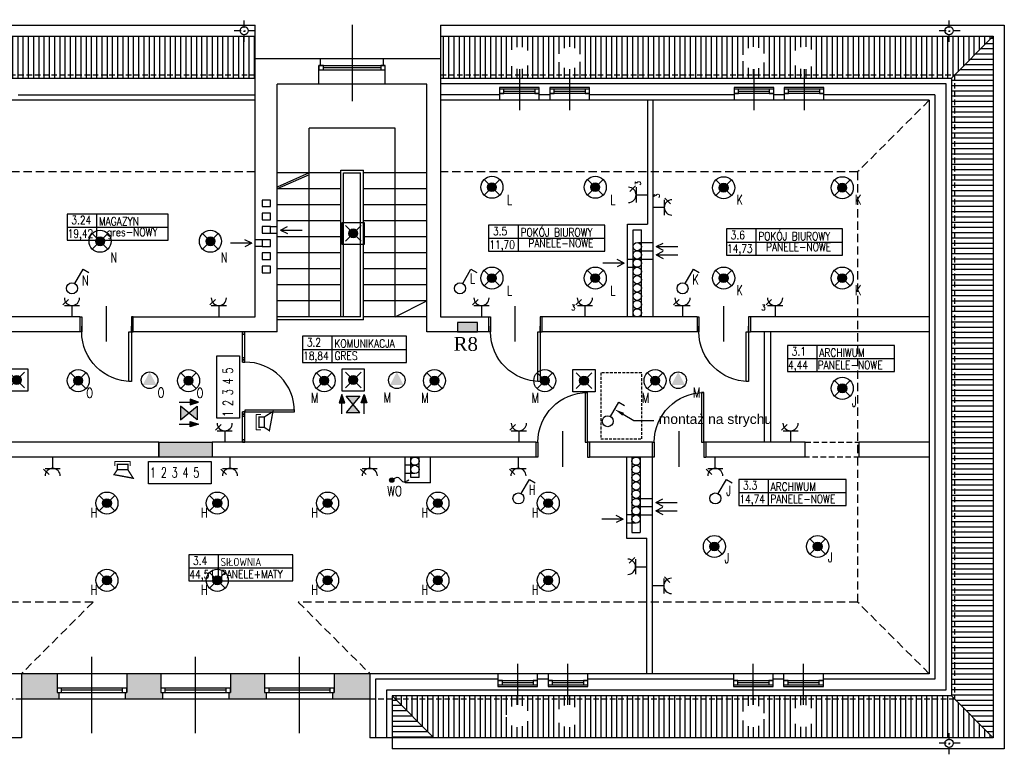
# Model space of a CAD drawing. Header units: millimetres. Extents: x 212124 to 220292, y 22897 to 25713.
# Tile 8 of 8: x 218507 to 220292, y 24381 to 25713. Entities that reach past the tile are written whole.
import ezdxf
from ezdxf import colors
from ezdxf.entities.mleader import LeaderData, LeaderLine
from ezdxf.enums import TextEntityAlignment as Align
from ezdxf.math import Vec2, Vec3

# ---------------------------------------------------------------- set-up
doc = ezdxf.new("R2010")
doc.units = ezdxf.units.MM
doc.set_wipeout_variables(frame=1)
for name, pattern in [('DASHDOT', [25.4, 12.7, -6.35, 0, -6.35]), ('DASHED', [0.75, 0.5, -0.25]), ('DASHED2', [0.375, 0.25, -0.125])]:
    doc.linetypes.add(name, pattern=pattern)
for name, color, linetype, lineweight in [('275_SYGNALIZATOR OPT-AKU', 30, 'Continuous', 5), ('_E_GNIAZDA', 160, 'Continuous', 30), ('IE', 10, 'Continuous', 20)]:
    doc.layers.add(name, color=color, linetype=linetype, lineweight=lineweight)
for name, color, linetype in [('_E_OSW', 83, 'Continuous'), ('_E_TABLICE', 242, 'Continuous'), ('A_NOWE', 255, 'Continuous'), ('A_ZMIANY', 255, 'Continuous'), ('E_OSW_PB', 240, 'Continuous'), ('E_PW', 160, 'DASHED'), ('E_PW-txt', 240, 'Continuous'), ('E_UWAGI', 240, 'Continuous'), ('podklad', 7, 'Continuous')]:
    doc.layers.add(name, color=color, linetype=linetype)
doc.styles.add('_ELEKTRYCZNY', font='romans.shx', dxfattribs={"width": 0.7})
doc.styles.add('k.f.', font='Times New Roman.ttf', dxfattribs={"oblique": 10, "height": 15})
doc.styles.add('ROMANS', font='romans.shx', dxfattribs={"width": 0.8, "oblique": 10})
doc.styles.get("Standard").update_dxf_attribs({"font": 'Arial.ttf'})

# ---------------------------------------------------------------- blocks, each defined once
blk = doc.blocks.new('*U51')
h = blk.add_hatch(color=0)
h.dxf.hatch_style = 1
h.paths.add_polyline_path([(0, 0), (0.361, 0), (0.361, 0.172), (0, 0.172)])
at = {"color": 0}
blk.add_lwpolyline([(0, 0), (0.361, 0), (0.361, 0.172), (0, 0.172)], close=True, dxfattribs=at)
blk = doc.blocks.new('numerator digitex')
at = {"color": 0, "lineweight": 30, "ltscale": 3}
blk.add_lwpolyline([(221894.3, 23914.6), (222007.7, 23914.6), (222007.7, 23874), (221894.3, 23874)], close=True, dxfattribs=at)
at = {"color": 0, "lineweight": 30, "insert": (221896.9, 23903.9), "char_height": 18.148, "width": 540.752, "attachment_point": 1, "style": '_ELEKTRYCZNY'}
blk.add_mtext('{\\Fromans|c238;1 2 3 4 5}', dxfattribs=at)
blk = doc.blocks.new('A$Cdf68b5c1')
at = {"color": 0}
blk.add_wipeout([(0, 0), (137, 0), (358, 139), (265, -358), (137, -274), (0, -274)], dxfattribs=at)
blk.add_lwpolyline([(41, 64), (-73, 64), (-73, -338), (41, -338)], dxfattribs=at)
at = {"color": 0, "const_width": 34.2}
for points in [[(137, 0), (137, -274), (0, -274), (0, 0)], [(358, 139), (265, -358), (137, -274), (137, 0)]]:
    blk.add_lwpolyline(points, close=True, dxfattribs=at)
blk = doc.blocks.new('*U6')
for p, q in [((0, 0), (0, -100)), ((900, 0), (900, -100))]:
    blk.add_line(p, q)
blk.add_lwpolyline([(0, 0), (0, 900), (43.75, 900), (43.75, 0)], close=True)
blk.add_arc((0, 0), 900, 0, 90)
blk = doc.blocks.new('*U7')
for p, q in [((0, 0), (0, 100)), ((900, 0), (900, 100))]:
    blk.add_line(p, q)
blk.add_lwpolyline([(0, 0), (0, -900), (43.75, -900), (43.75, 0)], close=True)
blk.add_arc((0, 0), 900, 270, 0)
blk = doc.blocks.new('strzałka')
for q in [(-41.8, -15.4), (-15.7, -8.9), (-15.7, -21.9)]:
    blk.add_line((-3, -15.4), q)
blk = doc.blocks.new('podklad')
at = {"layer": 'podklad', "ltscale": 3}
h = blk.add_hatch(dxfattribs=at)
h.set_pattern_fill('ANSI31', color=256, scale=3, angle=45)
h.paths.add_polyline_path([(218933.5, 25682.9), (218275, 25682.9), (218205, 25612.9), (218467.5, 25612.9), (218467.5, 25623.1, -0.414214), (218447.2, 25643.4, -1), (218487.8, 25643.4, -0.414214), (218467.5, 25623.1), (218467.5, 25612.9), (218933.5, 25612.9)])
h.paths.add_polyline_path([(218467.5, 25612.9), (218205, 25612.9), (218199, 25606.9), (218467.5, 25606.9)])
h.paths.add_polyline_path([(218933.5, 25612.9), (218467.5, 25612.9), (218467.5, 25606.9), (218933.5, 25606.9)])
h = blk.add_hatch(dxfattribs=at)
h.set_pattern_fill('ANSI31', color=256, scale=3, angle=45)
h.paths.add_polyline_path([(220271.5, 25682.9), (219269.5, 25682.9), (219269.5, 25612.9), (219412.5, 25612.9), (219412.5, 25623.1, -0.414214), (219392.2, 25643.4, -1), (219432.8, 25643.4, -0.414214), (219412.5, 25623.1), (219412.5, 25612.9), (219503.5, 25612.9), (219503.5, 25623.1, -0.414214), (219483.2, 25643.4, -1), (219523.8, 25643.4, -0.414214), (219503.5, 25623.1), (219503.5, 25612.9), (219837.5, 25612.9), (219837.5, 25623.1, -0.414214), (219817.2, 25643.4, -1), (219857.8, 25643.4, -0.414214), (219837.5, 25623.1), (219837.5, 25612.9), (219928.5, 25612.9), (219928.5, 25623.1, -0.414214), (219908.2, 25643.4, -1), (219948.8, 25643.4, -0.414214), (219928.5, 25623.1), (219928.5, 25612.9), (220201.5, 25612.9)])
h.paths.add_polyline_path([(220201.5, 25612.9), (219928.5, 25612.9), (219928.5, 25606.9), (220195.5, 25606.9)])
h.paths.add_polyline_path([(219928.5, 25612.9), (219837.5, 25612.9), (219837.5, 25606.9), (219928.5, 25606.9)])
h.paths.add_polyline_path([(219837.5, 25612.9), (219503.5, 25612.9), (219503.5, 25606.9), (219837.5, 25606.9)])
h.paths.add_polyline_path([(219412.5, 25612.9), (219269.5, 25612.9), (219269.5, 25606.9), (219412.5, 25606.9)])
h.paths.add_polyline_path([(219503.5, 25612.9), (219412.5, 25612.9), (219412.5, 25606.9), (219503.5, 25606.9)])
h = blk.add_hatch(dxfattribs=at)
h.set_pattern_fill('ANSI31', color=256, scale=3, angle=135)
h.paths.add_polyline_path([(220271.5, 25682.9), (220201.5, 25612.9), (220201.5, 24480.9), (220271.5, 24410.9)])
h.paths.add_polyline_path([(220201.5, 25612.9), (220195.5, 25606.9), (220195.5, 24486.9), (220201.5, 24480.9)])
h = blk.add_hatch(color=256, dxfattribs=at)
h.dxf.hatch_style = 1
h.paths.add_polyline_path([(218855.5, 24946.9), (218758.5, 24946.9), (218758.5, 24919.9), (218855.5, 24919.9)])
h = blk.add_hatch(color=256, dxfattribs=at)
h.dxf.hatch_style = 1
h.paths.add_polyline_path([(218574.5, 24526.9), (218509.5, 24526.9), (218509.5, 24480.9), (218577.5, 24480.9), (218577.5, 24492.9), (218574.5, 24492.9), (218574.5, 24500.9)])
h.paths.add_polyline_path([(218762.5, 24526.9), (218700.5, 24526.9), (218700.5, 24492.9), (218697.5, 24492.9), (218697.5, 24480.9), (218765.5, 24480.9), (218765.5, 24492.9), (218762.5, 24492.9), (218762.5, 24500.9)])
h.paths.add_polyline_path([(218950.5, 24526.9), (218888.5, 24526.9), (218888.5, 24492.9), (218885.5, 24492.9), (218885.5, 24480.9), (218953.5, 24480.9), (218953.5, 24492.9), (218950.5, 24492.9), (218950.5, 24500.9)])
h.paths.add_polyline_path([(219141.5, 24526.9), (219076.5, 24526.9), (219076.5, 24492.9), (219073.5, 24492.9), (219073.5, 24480.9), (219141.5, 24480.9)])
h = blk.add_hatch(dxfattribs=at)
h.set_pattern_fill('ANSI31', color=256, scale=3, angle=45)
h.paths.add_polyline_path([(219409.5, 24470.6), (219409.5, 24480.9), (219187.5, 24480.9), (219257.5, 24410.9), (220271.5, 24410.9), (220201.5, 24480.9), (219927.5, 24480.9), (219927.5, 24470.6, -0.414214), (219947.8, 24450.3, -1), (219907.2, 24450.3, -0.414214), (219927.5, 24470.6), (219927.5, 24480.9), (219836.5, 24480.9), (219836.5, 24470.6, -0.414214), (219856.8, 24450.3, -1), (219816.2, 24450.3, -0.414214), (219836.5, 24470.6), (219836.5, 24480.9), (219500.5, 24480.9), (219500.5, 24470.6, -0.414214), (219520.8, 24450.3, -1), (219480.2, 24450.3, -0.414214), (219500.5, 24470.6), (219500.5, 24480.9), (219409.5, 24480.9), (219409.5, 24470.6, -0.414214), (219429.8, 24450.3, -1), (219389.2, 24450.3, -0.414214)])
h.paths.add_polyline_path([(219409.5, 24486.9), (219181.5, 24486.9), (219187.5, 24480.9), (219409.5, 24480.9)])
h.paths.add_polyline_path([(219500.5, 24486.9), (219409.5, 24486.9), (219409.5, 24480.9), (219500.5, 24480.9)])
h.paths.add_polyline_path([(220195.5, 24486.9), (219927.5, 24486.9), (219927.5, 24480.9), (220201.5, 24480.9)])
h.paths.add_polyline_path([(219927.5, 24486.9), (219836.5, 24486.9), (219836.5, 24480.9), (219927.5, 24480.9)])
h.paths.add_polyline_path([(219836.5, 24486.9), (219500.5, 24486.9), (219500.5, 24480.9), (219836.5, 24480.9)])
h = blk.add_hatch(dxfattribs=at)
h.set_pattern_fill('ANSI31', color=256, scale=3, angle=135)
h.paths.add_polyline_path([(219187.5, 24480.9), (219181.5, 24480.9), (219181.5, 24410.9), (219257.5, 24410.9)])
at = {"layer": 'podklad', "linetype": 'DASHDOT'}
for p, q in [((218913.5, 25672.9), (218913.5, 25712.9)), ((220191.5, 25672.9), (220191.5, 25712.9)), ((218933.5, 25692.9), (218893.5, 25692.9)), ((220211.5, 25692.9), (220171.5, 25692.9)), ((220191.5, 24380.9), (220191.5, 24420.9)), ((220211.5, 24400.9), (220171.5, 24400.9))]:
    blk.add_line(p, q, dxfattribs=at)
at = {"layer": 'podklad', "ltscale": 3}
for p, q in [((218199, 25702.9), (218933.5, 25702.9)), ((218933.5, 25173.9), (218933.5, 25702.9)), ((219109, 25703.4), (219109, 25565.3)), ((219269.5, 25702.9), (219269.5, 25173.9)), ((219269.5, 25702.9), (220291.5, 25702.9)), ((220291.5, 25702.9), (220291.5, 24390.9)), ((218159, 25682.9), (218933.5, 25682.9)), ((219269.5, 25682.9), (220271.5, 25682.9)), ((220195.5, 25606.9), (220271.5, 25682.9)), ((220271.5, 25682.9), (220271.5, 24410.9)), ((219269.5, 25641.9), (218933.5, 25641.9)), ((219052, 25629.9), (219052, 25641.9)), ((219166, 25629.9), (219166, 25641.9)), ((219049, 25595.9), (219049, 25629.9)), ((219049, 25629.9), (219169, 25629.9)), ((219049, 25621.9), (219169, 25621.9)), ((219057, 25625.9), (219161, 25625.9)), ((219169, 25595.9), (219169, 25629.9)), ((219412.5, 25623.1), (219412.5, 25548.8)), ((219503.5, 25623.1), (219503.5, 25548.8)), ((219837.5, 25623.1), (219837.5, 25548.8)), ((219928.5, 25623.1), (219928.5, 25548.8)), ((218199, 25606.9), (218933.5, 25606.9)), ((219269.5, 25606.9), (220195.5, 25606.9)), ((220195.5, 25606.9), (220195.5, 24486.9)), ((218973.5, 25146.9), (218973.5, 25595.9)), ((219244.5, 25595.9), (218973.5, 25595.9)), ((219244.5, 25146.9), (219244.5, 25595.9)), ((219269.5, 25596.9), (220185.5, 25596.9)), ((219448.5, 25589.9), (219376.5, 25589.9)), ((219376.5, 25589.9), (219376.5, 25566.9)), ((219448.5, 25586.9), (219376.5, 25586.9)), ((219440.5, 25582.9), (219384.5, 25582.9)), ((219448.5, 25566.9), (219448.5, 25589.9)), ((219539.5, 25589.9), (219467.5, 25589.9)), ((219467.5, 25589.9), (219467.5, 25566.9)), ((219539.5, 25586.9), (219467.5, 25586.9)), ((219531.5, 25582.9), (219475.5, 25582.9)), ((219539.5, 25566.9), (219539.5, 25589.9)), ((219873.5, 25589.9), (219801.5, 25589.9)), ((219801.5, 25589.9), (219801.5, 25566.9)), ((219873.5, 25586.9), (219801.5, 25586.9)), ((219865.5, 25582.9), (219809.5, 25582.9)), ((219873.5, 25566.9), (219873.5, 25589.9)), ((219964.5, 25589.9), (219892.5, 25589.9)), ((219892.5, 25589.9), (219892.5, 25566.9)), ((219964.5, 25586.9), (219892.5, 25586.9)), ((219956.5, 25582.9), (219900.5, 25582.9)), ((219964.5, 25566.9), (219964.5, 25589.9)), ((220185.5, 25596.9), (220185.5, 24496.9)), ((218933.5, 25566.9), (216625.5, 25566.9)), ((218503.5, 25576.9), (218933.5, 25576.9)), ((218503.5, 25576.9), (218933.5, 25576.9)), ((219376.5, 25576.9), (219269.5, 25576.9)), ((220155.5, 25566.9), (219269.5, 25566.9)), ((219448.5, 25578.9), (219376.5, 25578.9)), ((219467.5, 25576.9), (219448.5, 25576.9)), ((219539.5, 25578.9), (219467.5, 25578.9)), ((219801.5, 25576.9), (219539.5, 25576.9)), ((219644.5, 25566.9), (219644.5, 25341.9)), ((219654.5, 25566.9), (219654.5, 25173.9)), ((219873.5, 25578.9), (219801.5, 25578.9)), ((219892.5, 25576.9), (219873.5, 25576.9)), ((219964.5, 25578.9), (219892.5, 25578.9)), ((220165.5, 25576.9), (219964.5, 25576.9)), ((220155.5, 25566.9), (220155.5, 24526.9)), ((220165.5, 25576.9), (220165.5, 24516.9)), ((219031, 25173.9), (219031, 25515.9)), ((219187, 25515.9), (219031, 25515.9)), ((219187, 25173.9), (219187, 25515.9)), ((219088.5, 25173.9), (219088.5, 25439.9)), ((219088.5, 25439.9), (219129.5, 25439.9)), ((219129.5, 25168.9), (219129.5, 25439.9)), ((219088.5, 25434.9), (218973.5, 25434.9)), ((219031, 25434.9), (218973.5, 25409)), ((219031, 25431.7), (218973.5, 25405.9)), ((219093.5, 25173.9), (219093.5, 25434.9)), ((219093.5, 25434.9), (219124.5, 25434.9)), ((219124.5, 25173.9), (219124.5, 25434.9)), ((219244.5, 25434.9), (219129.5, 25434.9)), ((219088.5, 25405.9), (218973.5, 25405.9)), ((219244.5, 25405.9), (219129.5, 25405.9)), ((219088.5, 25376.9), (218973.5, 25376.9)), ((219244.5, 25376.9), (219129.5, 25376.9)), ((219088.5, 25347.9), (218973.5, 25347.9)), ((219244.5, 25347.9), (219129.5, 25347.9)), ((218961, 25337.9), (218973.5, 25337.9)), ((219608.5, 25173.9), (219608.5, 25341.9)), ((219608.5, 25341.9), (219644.5, 25341.9)), ((219618.5, 25173.9), (219618.5, 25331.9)), ((219618.5, 25331.9), (219633.5, 25331.9)), ((219633.5, 25173.9), (219633.5, 25331.9)), ((218946, 25313.9), (218933.5, 25313.9)), ((218961, 25325.9), (218973.5, 25325.9)), ((219088.5, 25318.9), (218973.5, 25318.9)), ((219244.5, 25318.9), (219129.5, 25318.9)), ((218946, 25301.9), (218933.5, 25301.9)), ((219626, 25293.9), (219654.5, 25293.9)), ((219628.1, 25308.9), (219654.5, 25308.9)), ((219088.5, 25289.9), (218973.5, 25289.9)), ((219244.5, 25289.9), (219129.5, 25289.9)), ((219608.5, 25278.9), (219626, 25278.9)), ((219626, 25278.9), (219654.5, 25278.9)), ((219088.5, 25260.9), (218973.5, 25260.9)), ((219244.5, 25260.9), (219129.5, 25260.9)), ((219608.5, 25263.9), (219626, 25263.9)), ((219088.5, 25231.9), (218973.5, 25231.9)), ((219244.5, 25231.9), (219129.5, 25231.9)), ((218664, 25129.2), (218664, 25193.6)), ((219088.5, 25202.9), (218973.5, 25202.9)), ((219244.5, 25202.9), (219129.5, 25202.9)), ((219187, 25173.9), (219244.5, 25202.9)), ((219405, 25129.2), (219405, 25193.6)), ((219783, 25129.2), (219783, 25193.6)), ((218615.5, 25173.9), (218327, 25173.9)), ((218615.5, 25173.9), (218615.5, 25146.9)), ((218712.5, 25146.9), (218712.5, 25173.9)), ((218712.5, 25173.9), (218933.5, 25173.9)), ((219124.5, 25173.9), (218973.5, 25173.9)), ((219129.5, 25168.9), (218973.5, 25168.9)), ((219244.5, 25173.9), (219129.5, 25173.9)), ((219269.5, 25173.9), (219356.5, 25173.9)), ((219356.5, 25173.9), (219356.5, 25146.9)), ((219654.5, 25173.9), (219453.5, 25173.9)), ((219453.5, 25146.9), (219453.5, 25173.9)), ((219633.5, 25173.9), (219618.5, 25173.9)), ((219734.5, 25173.9), (219654.5, 25173.9)), ((219734.5, 25173.9), (219734.5, 25146.9)), ((220155.5, 25173.9), (219831.5, 25173.9)), ((219831.5, 25173.9), (219831.5, 25146.9)), ((218615.5, 25146.9), (218327, 25146.9)), ((218973.5, 25146.9), (218712.5, 25146.9)), ((218910.5, 25091.9), (218910.5, 25146.9)), ((218914.5, 25091.9), (218914.5, 25146.9)), ((219356.5, 25146.9), (219244.5, 25146.9)), ((219734.5, 25146.9), (219453.5, 25146.9)), ((220155.5, 25146.9), (219831.5, 25146.9)), ((219856.5, 25146.9), (219831.5, 25146.9)), ((219856.5, 24946.9), (219856.5, 25146.9)), ((219868.5, 24946.9), (219868.5, 25146.9)), ((218910.5, 24946.9), (218910.5, 25001.9)), ((218914.5, 24946.9), (218914.5, 25001.9)), ((219491, 24902.2), (219491, 24966.6)), ((219702, 24902.2), (219702, 24966.6)), ((218758.5, 24946.9), (217832.5, 24946.9)), ((218758.5, 24946.9), (218758.5, 24919.9)), ((219442.5, 24946.9), (218855.5, 24946.9)), ((218855.5, 24946.9), (218855.5, 24919.9)), ((218855.5, 24946.9), (218855.5, 24919.9)), ((219442.5, 24946.9), (219442.5, 24919.9)), ((219653.5, 24946.9), (219539.5, 24946.9)), ((219539.5, 24946.9), (219539.5, 24919.9)), ((219653.5, 24526.9), (219653.5, 24946.9)), ((219930.5, 24946.9), (219750.5, 24946.9)), ((219750.5, 24946.9), (219750.5, 24919.9)), ((219930.5, 24946.9), (219868.5, 24946.9)), ((219930.5, 24919.9), (219930.5, 24946.9)), ((220155.5, 24946.9), (220028.5, 24946.9)), ((220028.5, 24919.9), (220028.5, 24946.9)), ((218758.5, 24919.9), (218353.5, 24919.9)), ((219205.5, 24919.9), (218855.5, 24919.9)), ((219442.5, 24919.9), (219205.5, 24919.9)), ((219205.5, 24872.9), (219205.5, 24919.9)), ((219230.5, 24919.9), (219215.5, 24919.9)), ((219215.5, 24882.9), (219215.5, 24919.9)), ((219230.5, 24882.9), (219230.5, 24919.9)), ((219251.5, 24872.9), (219251.5, 24919.9)), ((219653.5, 24919.9), (219539.5, 24919.9)), ((219606.5, 24919.9), (219606.5, 24772.9)), ((219631.5, 24919.9), (219616.5, 24919.9)), ((219616.5, 24919.9), (219616.5, 24782.9)), ((219631.5, 24919.9), (219631.5, 24782.9)), ((219930.5, 24919.9), (219750.5, 24919.9)), ((220155.5, 24919.9), (220028.5, 24919.9)), ((219223, 24904.9), (219205.5, 24904.9)), ((219223, 24889.9), (219205.5, 24889.9)), ((219251.5, 24872.9), (219205.5, 24872.9)), ((219230.5, 24882.9), (219215.5, 24882.9)), ((219624, 24844.9), (219653.5, 24844.9)), ((219624, 24829.9), (219653.5, 24829.9)), ((219624, 24814.9), (219606.5, 24814.9)), ((219624, 24814.9), (219653.5, 24814.9)), ((219624, 24799.9), (219606.5, 24799.9)), ((219616.5, 24782.9), (219631.5, 24782.9)), ((219606.5, 24772.9), (219643.5, 24772.9)), ((219643.5, 24526.9), (219643.5, 24772.9)), ((218637.5, 24419.3), (218637.5, 24557.4)), ((218825.5, 24419.3), (218825.5, 24557.4)), ((219013.5, 24419.3), (219013.5, 24557.4)), ((219409.5, 24470.6), (219409.5, 24544.9)), ((219500.5, 24470.6), (219500.5, 24544.9)), ((219836.5, 24470.6), (219836.5, 24544.9)), ((219927.5, 24470.6), (219927.5, 24544.9)), ((220155.5, 24526.9), (215417.5, 24526.9)), ((218509.5, 24526.9), (218509.5, 24410.9)), ((218574.5, 24526.9), (218574.5, 24492.9)), ((218700.5, 24526.9), (218700.5, 24492.9)), ((218762.5, 24526.9), (218762.5, 24492.9)), ((218888.5, 24526.9), (218888.5, 24492.9)), ((218950.5, 24526.9), (218950.5, 24492.9)), ((219076.5, 24526.9), (219076.5, 24492.9)), ((219141.5, 24526.9), (219141.5, 24410.9)), ((219373.5, 24526.9), (219373.5, 24503.9)), ((219445.5, 24503.9), (219445.5, 24526.9)), ((219464.5, 24526.9), (219464.5, 24503.9)), ((219536.5, 24503.9), (219536.5, 24526.9)), ((219800.5, 24526.9), (219800.5, 24503.9)), ((219872.5, 24503.9), (219872.5, 24526.9)), ((219891.5, 24526.9), (219891.5, 24503.9)), ((219963.5, 24503.9), (219963.5, 24526.9)), ((219373.5, 24516.9), (219151.5, 24516.9)), ((219151.5, 24516.9), (219151.5, 24410.9)), ((219373.5, 24514.9), (219445.5, 24514.9)), ((219381.5, 24510.9), (219437.5, 24510.9)), ((219464.5, 24516.9), (219445.5, 24516.9)), ((219464.5, 24514.9), (219536.5, 24514.9)), ((219472.5, 24510.9), (219528.5, 24510.9)), ((219800.5, 24516.9), (219536.5, 24516.9)), ((219800.5, 24514.9), (219872.5, 24514.9)), ((219808.5, 24510.9), (219864.5, 24510.9)), ((219891.5, 24516.9), (219872.5, 24516.9)), ((219891.5, 24514.9), (219963.5, 24514.9)), ((219899.5, 24510.9), (219955.5, 24510.9)), ((220165.5, 24516.9), (219963.5, 24516.9)), ((218700.5, 24500.9), (218574.5, 24500.9)), ((218574.5, 24492.9), (218700.5, 24492.9)), ((218577.5, 24492.9), (218577.5, 24480.9)), ((218692.5, 24496.9), (218582.5, 24496.9)), ((218697.5, 24492.9), (218697.5, 24480.9)), ((218888.5, 24500.9), (218762.5, 24500.9)), ((218762.5, 24492.9), (218888.5, 24492.9)), ((218765.5, 24492.9), (218765.5, 24480.9)), ((218880.5, 24496.9), (218770.5, 24496.9)), ((218885.5, 24492.9), (218885.5, 24480.9)), ((219076.5, 24500.9), (218950.5, 24500.9)), ((218950.5, 24492.9), (219076.5, 24492.9)), ((218953.5, 24492.9), (218953.5, 24480.9)), ((219068.5, 24496.9), (218958.5, 24496.9)), ((219073.5, 24492.9), (219073.5, 24480.9)), ((220185.5, 24496.9), (219171.5, 24496.9)), ((219171.5, 24496.9), (219171.5, 24410.9)), ((219373.5, 24506.9), (219445.5, 24506.9)), ((219373.5, 24503.9), (219445.5, 24503.9)), ((219464.5, 24506.9), (219536.5, 24506.9)), ((219464.5, 24503.9), (219536.5, 24503.9)), ((219800.5, 24506.9), (219872.5, 24506.9)), ((219800.5, 24503.9), (219872.5, 24503.9)), ((219891.5, 24506.9), (219963.5, 24506.9)), ((219891.5, 24503.9), (219963.5, 24503.9)), ((219141.5, 24480.9), (218509.5, 24480.9)), ((220195.5, 24486.9), (219181.5, 24486.9)), ((219181.5, 24486.9), (219257.5, 24410.9)), ((219181.5, 24486.9), (219181.5, 24390.9)), ((220271.5, 24410.9), (220195.5, 24486.9)), ((218509.5, 24410.9), (215301.5, 24410.9)), ((220271.5, 24410.9), (219141.5, 24410.9)), ((220291.5, 24390.9), (219181.5, 24390.9))]:
    blk.add_line(p, q, dxfattribs=at)
at = {"layer": 'podklad', "linetype": 'DASHED', "ltscale": 20}
for p, q in [((218159, 25612.9), (218933.5, 25612.9)), ((219269.5, 25612.9), (220201.5, 25612.9)), ((220201.5, 25612.9), (220201.5, 24480.9)), ((219930.5, 24946.9), (220028.5, 24946.9)), ((220028.5, 24919.9), (219930.5, 24919.9)), ((218509.5, 24480.9), (215371.5, 24480.9)), ((220201.5, 24480.9), (219141.5, 24480.9))]:
    blk.add_line(p, q, dxfattribs=at)
at = {"layer": 'podklad', "linetype": 'DASHED', "ltscale": 30}
for p, q in [((220155.5, 25566.9), (220025.5, 25436.9)), ((218933.5, 25436.9), (218029, 25436.9)), ((220025.5, 25436.9), (219269.5, 25436.9)), ((220025.5, 25436.9), (220025.5, 24656.9)), ((218639.5, 24656.9), (215547.5, 24656.9)), ((218639.5, 24656.9), (218509.5, 24526.9)), ((220025.5, 24656.9), (219011.5, 24656.9)), ((219011.5, 24656.9), (219141.5, 24526.9)), ((220155.5, 24526.9), (220025.5, 24656.9))]:
    blk.add_line(p, q, dxfattribs=at)
at = {"layer": 'podklad', "ltscale": 5}
for p, q in [((218645.7, 25360.5), (218645.7, 25313)), ((218592.3, 25336.8), (218775.7, 25336.8)), ((219410.1, 25340.4), (219410.1, 25292.9)), ((219841, 25333.5), (219841, 25286)), ((219356.7, 25316.6), (219567.5, 25316.6)), ((219787.6, 25309.7), (219998.4, 25309.7)), ((219072.6, 25138.9), (219072.6, 25091.4)), ((219019.2, 25115.1), (219207.6, 25115.1)), ((219951.7, 25122.4), (219951.7, 25074.9)), ((219898.3, 25098.6), (220092.2, 25098.6)), ((219863.5, 24879.4), (219863.5, 24831.9)), ((219810.1, 24855.6), (220004.9, 24855.6)), ((218866.4, 24742.8), (218866.4, 24695.3)), ((218813, 24719), (219001.4, 24719))]:
    blk.add_line(p, q, dxfattribs=at)
at = {"layer": 'podklad', "ltscale": 3}
for points in [[(219049, 25621.9), (219057, 25621.9), (219057, 25629.9), (219049, 25629.9)], [(219161, 25621.9), (219169, 25621.9), (219169, 25629.9), (219161, 25629.9)], [(219376.5, 25578.9), (219384.5, 25578.9), (219384.5, 25586.9), (219376.5, 25586.9)], [(219440.5, 25578.9), (219448.5, 25578.9), (219448.5, 25586.9), (219440.5, 25586.9)], [(219467.5, 25578.9), (219475.5, 25578.9), (219475.5, 25586.9), (219467.5, 25586.9)], [(219531.5, 25578.9), (219539.5, 25578.9), (219539.5, 25586.9), (219531.5, 25586.9)], [(219801.5, 25578.9), (219809.5, 25578.9), (219809.5, 25586.9), (219801.5, 25586.9)], [(219865.5, 25578.9), (219873.5, 25578.9), (219873.5, 25586.9), (219865.5, 25586.9)], [(219892.5, 25578.9), (219900.5, 25578.9), (219900.5, 25586.9), (219892.5, 25586.9)], [(219956.5, 25578.9), (219964.5, 25578.9), (219964.5, 25586.9), (219956.5, 25586.9)], [(218961, 25373.9), (218961, 25385.9), (218946, 25385.9), (218946, 25373.9)], [(218961, 25349.9), (218961, 25361.9), (218946, 25361.9), (218946, 25349.9)], [(218961, 25325.9), (218961, 25337.9), (218946, 25337.9), (218946, 25325.9)], [(218961, 25301.9), (218961, 25313.9), (218946, 25313.9), (218946, 25301.9)], [(218961, 25277.9), (218961, 25289.9), (218946, 25289.9), (218946, 25277.9)], [(218961, 25253.9), (218961, 25265.9), (218946, 25265.9), (218946, 25253.9)], [(218910.5, 25142.9), (218914.5, 25142.9), (218914.5, 25146.9), (218910.5, 25146.9)], [(218910.5, 25095.9), (218914.5, 25095.9), (218914.5, 25099.9), (218910.5, 25099.9)], [(218910.5, 25091.9), (218914.5, 25091.9), (218914.5, 25095.9), (218910.5, 25095.9)], [(218910.5, 24997.9), (218914.5, 24997.9), (218914.5, 25001.9), (218910.5, 25001.9)], [(218910.5, 24993.9), (218914.5, 24993.9), (218914.5, 24997.9), (218910.5, 24997.9)], [(218914.5, 25001.9), (219004.5, 25001.9), (219004.5, 25004.9), (218914.5, 25004.9)], [(218758.5, 24946.9), (218855.5, 24946.9), (218855.5, 24919.9), (218758.5, 24919.9)], [(218910.5, 24946.9), (218914.5, 24946.9), (218914.5, 24950.9), (218910.5, 24950.9)], [(219381.5, 24514.9), (219373.5, 24514.9), (219373.5, 24506.9), (219381.5, 24506.9)], [(219445.5, 24514.9), (219437.5, 24514.9), (219437.5, 24506.9), (219445.5, 24506.9)], [(219472.5, 24514.9), (219464.5, 24514.9), (219464.5, 24506.9), (219472.5, 24506.9)], [(219536.5, 24514.9), (219528.5, 24514.9), (219528.5, 24506.9), (219536.5, 24506.9)], [(219808.5, 24514.9), (219800.5, 24514.9), (219800.5, 24506.9), (219808.5, 24506.9)], [(219872.5, 24514.9), (219864.5, 24514.9), (219864.5, 24506.9), (219872.5, 24506.9)], [(219899.5, 24514.9), (219891.5, 24514.9), (219891.5, 24506.9), (219899.5, 24506.9)], [(219963.5, 24514.9), (219955.5, 24514.9), (219955.5, 24506.9), (219963.5, 24506.9)], [(218582.5, 24500.9), (218574.5, 24500.9), (218574.5, 24492.9), (218582.5, 24492.9)], [(218700.5, 24500.9), (218692.5, 24500.9), (218692.5, 24492.9), (218700.5, 24492.9)], [(218770.5, 24500.9), (218762.5, 24500.9), (218762.5, 24492.9), (218770.5, 24492.9)], [(218888.5, 24500.9), (218880.5, 24500.9), (218880.5, 24492.9), (218888.5, 24492.9)], [(218958.5, 24500.9), (218950.5, 24500.9), (218950.5, 24492.9), (218958.5, 24492.9)], [(219076.5, 24500.9), (219068.5, 24500.9), (219068.5, 24492.9), (219076.5, 24492.9)]]:
    blk.add_lwpolyline(points, close=True, dxfattribs=at)
at = {"layer": 'podklad', "ltscale": 5}
for points in [[(218592.3, 25313), (218775.7, 25313), (218775.7, 25360.5), (218592.3, 25360.5)], [(219356.7, 25292.9), (219567.5, 25292.9), (219567.5, 25340.4), (219356.7, 25340.4)], [(219787.6, 25286), (219998.4, 25286), (219998.4, 25333.5), (219787.6, 25333.5)], [(219019.2, 25091.4), (219207.6, 25091.4), (219207.6, 25138.9), (219019.2, 25138.9)], [(219898.3, 25074.9), (220092.2, 25074.9), (220092.2, 25122.4), (219898.3, 25122.4)], [(219810.1, 24831.9), (220004.9, 24831.9), (220004.9, 24879.4), (219810.1, 24879.4)], [(218813, 24695.3), (219001.4, 24695.3), (219001.4, 24742.8), (218813, 24742.8)]]:
    blk.add_lwpolyline(points, close=True, dxfattribs=at)
at = {"layer": 'podklad', "ltscale": 3}
for points in [[(218615.5, 25173.9), (218619, 25173.9), (218619, 25146.9), (218615.5, 25146.9)], [(218712.5, 25173.9), (218709, 25173.9), (218709, 25146.9), (218712.5, 25146.9)], [(219356.5, 25173.9), (219360, 25173.9), (219360, 25146.9), (219356.5, 25146.9)], [(219453.5, 25173.9), (219450, 25173.9), (219450, 25146.9), (219453.5, 25146.9)], [(219734.5, 25173.9), (219738, 25173.9), (219738, 25146.9), (219734.5, 25146.9)], [(219831.5, 25173.9), (219828, 25173.9), (219828, 25146.9), (219831.5, 25146.9)], [(219442.5, 24946.9), (219446, 24946.9), (219446, 24919.9), (219442.5, 24919.9)], [(219539.5, 24946.9), (219536, 24946.9), (219536, 24919.9), (219539.5, 24919.9)], [(219653.5, 24946.9), (219657, 24946.9), (219657, 24919.9), (219653.5, 24919.9)], [(219750.5, 24946.9), (219747, 24946.9), (219747, 24919.9), (219750.5, 24919.9)]]:
    blk.add_lwpolyline(points, dxfattribs=at)
for centre in [(218913.5, 25692.9), (220191.5, 25692.9), (219626, 25301.4), (219626, 25286.4), (219626, 25271.4), (219626, 25256.4), (219626, 25241.4), (219626, 25226.4), (219626, 25211.4), (219626, 25196.4), (219626, 25181.4), (219223, 24912.4), (219624, 24912.4), (219223, 24897.4), (219624, 24897.4), (219624, 24882.4), (219624, 24867.4), (219624, 24852.4), (219624, 24837.4), (219624, 24822.4), (219624, 24807.4), (220191.5, 24400.9)]:
    blk.add_circle(centre, 7.5, dxfattribs=at)
blk.add_arc((218916, 25003.4), 88.5, 359.029, 90.971, dxfattribs=at)
at = {"layer": 'podklad', "ltscale": 3, "rotation": 180}
for p in [(218976.6, 25316), (219657.6, 25286), (219657.6, 25271), (219656.6, 24822), (219656.6, 24807)]:
    blk.add_blockref('strzałka', p, dxfattribs=at)
at = {"layer": 'podklad', "ltscale": 3, "xscale": -1, "rotation": 180}
for p in [(218930.4, 25292), (219605.4, 25256), (219603.4, 24792)]:
    blk.add_blockref('strzałka', p, dxfattribs=at)
at = {"layer": 'podklad', "ltscale": 3, "xscale": -0.1, "yscale": 0.1, "zscale": 0.1}
for name, p in [('*U7', (218709, 25146.9)), ('*U7', (219450, 25146.9)), ('*U7', (219828, 25146.9)), ('*U6', (219536, 24946.9)), ('*U6', (219747, 24946.9))]:
    blk.add_blockref(name, p, dxfattribs=at)
at = {"layer": 'podklad', "ltscale": 5, "style": 'ROMANS', "width": 0.8}
for s, p in [('3.24', (218600.2, 25342)), ('MAGAZYN', (218650.1, 25339.8)), ('19,42', (218593.5, 25317.5)), ('gres-NOWY', (218664.4, 25320.3)), ('3.5', (219364.6, 25321.9)), ('POKÓJ BIUROWY', (219414.5, 25319.7)), ('3.6', (219795.5, 25315)), ('POKÓJ BIUROWY', (219845.4, 25312.8)), ('11,70', (219357.9, 25297.4)), ('PANELE-NOWE', (219428.8, 25300.2)), ('14,73', (219788.8, 25290.4)), ('PANELE-NOWE', (219859.7, 25293.3)), ('3.2', (219027.1, 25120.4)), ('KOMUNIKACJA', (219077, 25118.2)), ('3.1', (219906.2, 25103.9)), ('ARCHIWUM', (219956.1, 25101.7)), ('18,84', (219020.4, 25095.9)), ('GRES', (219077.3, 25096.1)), ('4,44', (219899.5, 25079.3)), ('PANELE-NOWE', (219953.1, 25079.3)), ('3.3', (219818, 24860.9)), ('ARCHIWUM', (219867.9, 24858.7)), ('14,74', (219811.3, 24836.3)), ('PANELE-NOWE', (219867.3, 24836.4)), ('SIŁOWNIA', (218870.8, 24722.1)), ('3.4', (218820.9, 24724.3)), ('44,51', (218814.2, 24699.7)), ('PANELE+MATY', (218871.1, 24700))]:
    blk.add_text(s, height=15, dxfattribs=at).set_placement(p)
blk = doc.blocks.new('*U43')
at = {"color": 1, "linetype": 'ByBlock'}
blk.add_line((-0.64, 3.19), (-1.65, 2.18), dxfattribs=at)
at = {"color": 0, "linetype": 'ByBlock'}
for p, q in [((-1.37, 2.06), (1.38, 2.06)), ((0, 2.06), (0, 0))]:
    blk.add_line(p, q, dxfattribs=at)
blk.add_arc((0, 3.44), 1.38, 180, 360, dxfattribs=at)
at = {"color": 240, "style": '_ELEKTRYCZNY', "width": 0.8}
for tag, height, p in [('1', 1.4, (0, 4.39)), ('PODWOJNE_POJEDYNCZE', 1, (-2.11, 1.71))]:
    blk.add_attdef(tag, text='', height=height, rotation=360, dxfattribs=at).set_placement(p, align=Align.MIDDLE_CENTER)
blk = doc.blocks.new('_E_Czujka')
at = {"linetype": 'ByBlock', "lineweight": -2}
blk.add_hatch(color=0, dxfattribs=at).paths.add_polyline_path([(0, 1.5), (1.23, -0.86), (-1.23, -0.86)])
at = {"color": 0, "linetype": 'ByBlock', "lineweight": -2}
blk.add_circle((0, 0), 1.5, dxfattribs=at)
blk = doc.blocks.new('*U70')
at = {"color": 0, "linetype": 'ByBlock'}
for p, q in [((0.5, 0.87), (2, 3.46)), ((2, 3.46), (3.04, 2.86))]:
    blk.add_line(p, q, dxfattribs=at)
blk.add_circle((0, 0), 1, dxfattribs=at)
blk = doc.blocks.new('*U97')
at = {"color": 0, "linetype": 'ByBlock'}
for p, q in [((0, -2.06), (0, 0)), ((-1.38, -2.06), (1.37, -2.06))]:
    blk.add_line(p, q, dxfattribs=at)
at = {"color": 1, "linetype": 'ByBlock'}
blk.add_line((-0.64, -3.19), (-1.65, -2.18), dxfattribs=at)
at = {"color": 0, "linetype": 'ByBlock'}
blk.add_arc((0, -3.44), 1.38, 360, 180, dxfattribs=at)
at = {"color": 240, "style": '_ELEKTRYCZNY', "width": 0.8}
for tag, height, p in [('PODWOJNE_POJEDYNCZE', 1, (-2.11, -0.71)), ('1', 1.4, (0, -4.39))]:
    blk.add_attdef(tag, text='', height=height, rotation=360, dxfattribs=at).set_placement(p, align=Align.MIDDLE_CENTER)
blk = doc.blocks.new('*U68')
h = blk.add_hatch(color=256)
edge = h.paths.add_edge_path()
edge.add_arc((0, 0), 0.8, 0, 360)
at = {"color": 0, "linetype": 'ByBlock'}
for p, q in [((1.41, 1.41), (-1.41, -1.41)), ((-1.41, 1.41), (1.41, -1.41))]:
    blk.add_line(p, q, dxfattribs=at)
blk.add_circle((0, 0), 2, dxfattribs=at)
blk.add_circle((0, 0), 0.8)
blk = doc.blocks.new('_E_Oprawa awaryjna z wlasnym zrodlem')
h = blk.add_hatch(color=256)
edge = h.paths.add_edge_path()
edge.add_arc((0, 0), 0.8, 0, 360)
at = {"color": 0, "linetype": 'ByBlock'}
for p, q in [((1.41, 1.41), (-1.41, -1.41)), ((-1.41, 1.41), (1.41, -1.41))]:
    blk.add_line(p, q, dxfattribs=at)
blk.add_lwpolyline([(-2, 2), (2, 2), (2, -2), (-2, -2)], close=True, dxfattribs=at)
blk.add_circle((0, 0), 0.8)
blk = doc.blocks.new('*U190')
at = {"color": 1, "linetype": 'ByBlock'}
blk.add_line((-3.19, 0.64), (-2.18, 1.65), dxfattribs=at)
at = {"color": 0, "linetype": 'ByBlock'}
for p, q in [((-2.06, 1.38), (-2.06, -1.37)), ((-2.06, 0), (0, 0))]:
    blk.add_line(p, q, dxfattribs=at)
blk.add_arc((-3.44, 0), 1.38, 270, 90, dxfattribs=at)
at = {"color": 240, "style": '_ELEKTRYCZNY', "width": 0.8}
for tag, height, p in [('PODWOJNE_POJEDYNCZE', 1, (-1.71, 2.11)), ('1', 1.4, (-4.39, 0))]:
    blk.add_attdef(tag, text='', height=height, rotation=90, dxfattribs=at).set_placement(p, align=Align.MIDDLE_CENTER)
blk = doc.blocks.new('*U206')
at = {"color": 0, "linetype": 'ByBlock'}
for p, q in [((2.06, 0), (0, 0)), ((2.06, 1.37), (2.06, -1.38))]:
    blk.add_line(p, q, dxfattribs=at)
at = {"color": 1, "linetype": 'ByBlock'}
blk.add_line((3.19, 0.64), (2.18, 1.65), dxfattribs=at)
at = {"color": 0, "linetype": 'ByBlock'}
blk.add_arc((3.44, 0), 1.38, 90, 270, dxfattribs=at)
at = {"color": 240, "style": '_ELEKTRYCZNY', "width": 0.8}
for tag, height, p in [('PODWOJNE_POJEDYNCZE', 1, (0.71, 2.11)), ('1', 1.4, (4.39, 0))]:
    blk.add_attdef(tag, text='', height=height, rotation=90, dxfattribs=at).set_placement(p, align=Align.MIDDLE_CENTER)
blk = doc.blocks.new('*U209')
at = {"color": 1, "linetype": 'ByBlock'}
blk.add_line((-0.64, 3.19), (-1.65, 2.18), dxfattribs=at)
at = {"color": 0, "linetype": 'ByBlock'}
for p, q in [((-1.37, 2.06), (1.38, 2.06)), ((0, 2.06), (0, 0))]:
    blk.add_line(p, q, dxfattribs=at)
blk.add_arc((0, 3.44), 1.38, 180, 360, dxfattribs=at)
at = {"color": 240, "style": '_ELEKTRYCZNY', "width": 0.8}
for tag, height, p in [('1', 1.4, (0, 4.39)), ('PODWOJNE_POJEDYNCZE', 1, (-2.11, 1.71))]:
    blk.add_attdef(tag, text='', height=height, rotation=360, dxfattribs=at).set_placement(p, align=Align.MIDDLE_CENTER)
blk = doc.blocks.new('_E_Wypust')
at = {"linetype": 'ByBlock'}
h = blk.add_hatch(color=0, dxfattribs=at)
edge = h.paths.add_edge_path()
edge.add_arc((0, 0), 0.398, 0, 360)
at = {"color": 0, "linetype": 'ByBlock'}
blk.add_circle((0, 0), 0.398, dxfattribs=at)
blk.add_spline([(0, 0), (1.23, 0.46), (1.93, -0.24), (3.08, 0.05)], degree=3, dxfattribs=at)
blk = doc.blocks.new('*U241')
h = blk.add_hatch(color=0)
h.paths.add_polyline_path([(-1.75, 2), (-0.25, 2), (-0.25, 1.5)])
h.paths.add_polyline_path([(-0.25, 2.5), (-0.25, 2), (-1.75, 2)])
h = blk.add_hatch(color=0)
h.paths.add_polyline_path([(0, 0), (1.5, -1.25), (1.5, 1.25)])
h.paths.add_polyline_path([(-1.5, -1.25), (0, 0), (-1.5, 1.25)])
h = blk.add_hatch(color=0)
h.paths.add_polyline_path([(-1.75, -2), (-0.25, -2), (-0.25, -1.5)])
h.paths.add_polyline_path([(-0.25, -2.5), (-0.25, -2), (-1.75, -2)])
at = {"color": 0}
for points in [[(-0.25, 2.5), (-0.25, 1.5), (-1.75, 2), (-0.25, 2.5)], [(1.75, 2), (-1.75, 2)], [(-0.25, -2.5), (-0.25, -1.5), (-1.75, -2), (-0.25, -2.5)], [(1.75, -2), (-1.75, -2)]]:
    blk.add_lwpolyline(points, dxfattribs=at)
at = {"color": 0, "linetype": 'ByBlock'}
blk.add_lwpolyline([(-1.5, -1.25), (-1.5, 1.25), (1.5, -1.25), (1.5, 1.25), (-1.5, -1.25)], dxfattribs=at)
blk = doc.blocks.new('*U257')
h = blk.add_hatch(color=0)
h.paths.add_polyline_path([(-1.75, 2), (-0.25, 2), (-0.25, 1.5)])
h.paths.add_polyline_path([(-0.25, 2.5), (-0.25, 2), (-1.75, 2)])
h = blk.add_hatch(color=0)
h.paths.add_polyline_path([(0, 0), (1.5, -1.25), (1.5, 1.25)])
h.paths.add_polyline_path([(-1.5, -1.25), (0, 0), (-1.5, 1.25)])
h = blk.add_hatch(color=0)
h.paths.add_polyline_path([(-1.75, -2), (-0.25, -2), (-0.25, -1.5)])
h.paths.add_polyline_path([(-0.25, -2.5), (-0.25, -2), (-1.75, -2)])
at = {"color": 0}
for points in [[(-0.25, 2.5), (-0.25, 1.5), (-1.75, 2), (-0.25, 2.5)], [(1.75, 2), (-1.75, 2)], [(-0.25, -2.5), (-0.25, -1.5), (-1.75, -2), (-0.25, -2.5)], [(1.75, -2), (-1.75, -2)]]:
    blk.add_lwpolyline(points, dxfattribs=at)
at = {"color": 0, "linetype": 'ByBlock'}
blk.add_lwpolyline([(-1.5, -1.25), (-1.5, 1.25), (1.5, -1.25), (1.5, 1.25), (-1.5, -1.25)], dxfattribs=at)

msp = doc.modelspace()

# ---------------------------------------------------------------- linework, layer by layer
at = {"layer": 'A_ZMIANY', "linetype": 'DASHED2', "ltscale": 20}
msp.add_lwpolyline([(219560.1, 24952.6), (219634.1, 24952.6), (219634.1, 25072.6), (219560.1, 25072.6)], close=True, dxfattribs=at)

# ---------------------------------------------------------------- block references
at = {"layer": '275_SYGNALIZATOR OPT-AKU', "color": 0, "rotation": 90}
msp.add_blockref('numerator digitex', (242778.8, -196904.1), dxfattribs=at)
at = {"layer": '275_SYGNALIZATOR OPT-AKU', "color": 0, "xscale": 0.06999999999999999, "yscale": 0.06999999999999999, "zscale": 0.06999999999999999}
msp.add_blockref('A$Cdf68b5c1', (218940.6, 24992.7), dxfattribs=at)
at = {"layer": '275_SYGNALIZATOR OPT-AKU', "color": 0, "xscale": 0.06999999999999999, "yscale": 0.06999999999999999, "zscale": 0.06999999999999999, "rotation": 270}
msp.add_blockref('A$Cdf68b5c1', (218702.6, 24906.5), dxfattribs=at)
at = {"layer": '275_SYGNALIZATOR OPT-AKU', "color": 0}
msp.add_blockref('numerator digitex', (-3154.1, 997), dxfattribs=at)
at = {"layer": '_E_GNIAZDA', "linetype": 'ByBlock'}
ref = msp.add_blockref('*U190', (219644.5, 25395.2), dxfattribs=dict(at, xscale=10, yscale=10, zscale=10))
ref.add_attrib('PODWOJNE_POJEDYNCZE', '3', dxfattribs={"layer": '0', "color": 240, "height": 10, "rotation": 90, "style": '_ELEKTRYCZNY', "width": 0.8}).set_placement((219627.4, 25416.3), align=Align.MIDDLE_CENTER)
ref = msp.add_blockref('*U206', (219654.5, 25372.5), dxfattribs=dict(at, xscale=10, yscale=10, zscale=10))
ref.add_attrib('PODWOJNE_POJEDYNCZE', '3', dxfattribs={"layer": '0', "color": 240, "height": 10, "rotation": 90, "style": '_ELEKTRYCZNY', "width": 0.8}).set_placement((219661.6, 25393.6), align=Align.MIDDLE_CENTER)
at = {"layer": '_E_GNIAZDA', "linetype": 'ByBlock', "xscale": 10, "yscale": 10, "zscale": 10}
for name, p in [('*U43', (218601.3, 25173.9)), ('*U43', (218867.6, 25173.9)), ('*U43', (219343.8, 25173.9)), ('*U43', (219708.2, 25173.9)), ('*U43', (218878.2, 24946.9)), ('*U43', (219411.5, 24946.9)), ('*U209', (219904.1, 24946.9)), ('*U97', (218566.3, 24919.9)), ('*U97', (218887.8, 24919.9)), ('*U97', (219141.1, 24919.9)), ('*U97', (219410.7, 24919.9)), ('*U97', (219767.6, 24919.9)), ('*U190', (219643.5, 24721)), ('*U206', (219653.5, 24686.2))]:
    msp.add_blockref(name, p, dxfattribs=at)
at = {"layer": '_E_GNIAZDA', "linetype": 'ByBlock'}
ref = msp.add_blockref('*U43', (219531.2, 25173.9), dxfattribs=dict(at, xscale=10, yscale=10, zscale=10))
ref.add_attrib('PODWOJNE_POJEDYNCZE', '3', dxfattribs={"layer": '0', "color": 240, "height": 10, "rotation": 360, "style": '_ELEKTRYCZNY', "width": 0.8}).set_placement((219510.1, 25191), align=Align.MIDDLE_CENTER)
ref = msp.add_blockref('*U43', (219876, 25173.9), dxfattribs=dict(at, xscale=10, yscale=10, zscale=10))
ref.add_attrib('PODWOJNE_POJEDYNCZE', '3', dxfattribs={"layer": '0', "color": 240, "height": 10, "rotation": 360, "style": '_ELEKTRYCZNY', "width": 0.8}).set_placement((219854.9, 25191), align=Align.MIDDLE_CENTER)
at = {"layer": '_E_OSW', "linetype": 'ByBlock', "xscale": 10, "yscale": 10, "zscale": 10}
for name, p in [('*U68', (219362.6, 25409.1)), ('*U68', (219549.9, 25409.1)), ('*U68', (219782.7, 25408.2)), ('*U68', (219997.7, 25408.2)), ('*U68', (218652.3, 25311.1)), ('*U68', (218852.3, 25311.1)), ('*U70', (218601.3, 25225.7)), ('*U70', (219304.6, 25225.7)), ('*U68', (219362.6, 25244.3)), ('*U68', (219549.9, 25244.3)), ('*U70', (219708.2, 25225.7)), ('*U68', (219782.7, 25244.3)), ('*U68', (219997.7, 25244.3)), ('*U68', (218612.6, 25058.4)), ('_E_Czujka', (218742, 25059.1)), ('*U68', (218812.6, 25058.4)), ('*U68', (219058.5, 25058.4)), ('_E_Czujka', (219190.2, 25059.1)), ('*U68', (219258.5, 25058.4)), ('*U68', (219458.5, 25058.4)), ('*U68', (219658.5, 25058.4)), ('_E_Czujka', (219700.3, 25059.1)), ('*U68', (219997.8, 25044.4)), ('*U70', (219572.6, 24984.8)), ('*U70', (219410.7, 24844.8)), ('*U70', (219767.6, 24844.8)), ('*U68', (218664.7, 24836.3)), ('*U68', (218864.7, 24836.3)), ('*U68', (219064.7, 24836.3)), ('*U68', (219264.7, 24836.3)), ('*U68', (219464.7, 24836.3)), ('*U68', (219765.9, 24757.7)), ('*U68', (219953.2, 24757.7)), ('*U68', (218664.7, 24696.3)), ('*U68', (218864.7, 24696.3)), ('*U68', (219064.7, 24696.3)), ('*U68', (219264.7, 24696.3)), ('*U68', (219464.7, 24696.3))]:
    msp.add_blockref(name, p, dxfattribs=at)
at = {"layer": '_E_TABLICE', "linetype": 'Continuous', "lineweight": 0, "xscale": 100, "yscale": 100, "zscale": 100, "rotation": 180}
msp.add_blockref('*U51', (219336.6, 25164.1), dxfattribs=at)
at = {"layer": 'E_OSW_PB', "xscale": 10, "yscale": 10, "zscale": 10}
for p in [(219111.2, 25325.4), (218501.2, 25059.6), (219111.2, 25059.6), (219529.5, 25058.4)]:
    msp.add_blockref('_E_Oprawa awaryjna z wlasnym zrodlem', p, dxfattribs=at)
for name, p, rotation in [('*U241', (219110.8, 25015.5), 270), ('*U257', (218813.3, 24999.6), 180)]:
    msp.add_blockref(name, p, dxfattribs=dict(at, rotation=rotation))
at = {"layer": 'E_PW', "linetype": 'Continuous', "xscale": 10, "yscale": 10, "zscale": 10}
msp.add_blockref('_E_Wypust', (219181.1, 24878), dxfattribs=at)

# ---------------------------------------------------------------- texts
at = {"layer": 'E_PW-txt', "color": 240, "style": '_ELEKTRYCZNY', "width": 0.75}
msp.add_text('WO', height=18, dxfattribs=at).set_placement((219172.9, 24849.1))
at = {"layer": 'E_UWAGI', "char_height": 18, "width": 536.342, "attachment_point": 1, "style": '_ELEKTRYCZNY'}
for s, insert in [('{\\Fromans|c238;L}', (219389.9, 25395.3)), ('{\\Fromans|c238;L}', (219577.2, 25395.3)), ('{\\Fromans|c238;K}', (219806.1, 25395.5)), ('{\\Fromans|c238;K}', (220021, 25395.5)), ('{\\Fromans|c238;N}', (218671.2, 25290.7)), ('{\\Fromans|c238;N}', (218871.2, 25290.7)), ('{\\Fromans|c238;N}', (218619.6, 25249.1)), ('{\\Fromans|c238;L}', (219323.1, 25252.7)), ('{\\Fromans|c238;K}', (219726, 25250.7)), ('{\\Fromans|c238;L}', (219389.9, 25230.5)), ('{\\Fromans|c238;L}', (219577.2, 25230.5)), ('{\\Fromans|c238;K}', (219806.1, 25231.6)), ('{\\Fromans|c238;K}', (220021, 25231.6)), ('{\\Fromans|c238;O}', (218627.4, 25045.1)), ('{\\Fromans|c238;O}', (218756.8, 25045.8)), ('{\\Fromans|c238;O}', (218827.5, 25045.1)), ('{\\Fromans|c238;M}', (219727.4, 25045.9)), ('{\\Fromans|c238;M}', (219034.8, 25036.4)), ('{\\Fromans|c238;M}', (219166.5, 25037)), ('{\\Fromans|c238;M}', (219234.8, 25036.4)), ('{\\Fromans|c238;M}', (219434.8, 25036.4)), ('{\\Fromans|c238;M}', (219634.8, 25036.4)), ('{\\Fromans|c238;J}', (220015, 25029.2)), ('{\\Fromans|c238;H}', (219429.5, 24869.4)), ('{\\Fromans|c238;J}', (219787.6, 24867.7)), ('{\\Fromans|c238;H}', (218635.2, 24828)), ('{\\Fromans|c238;H}', (218835.2, 24828)), ('{\\Fromans|c238;H}', (219035.2, 24828)), ('{\\Fromans|c238;H}', (219235.2, 24828)), ('{\\Fromans|c238;H}', (219435.2, 24828)), ('{\\Fromans|c238;J}', (219784.2, 24745.7)), ('{\\Fromans|c238;J}', (219971.7, 24747)), ('{\\Fromans|c238;H}', (218635.2, 24688)), ('{\\Fromans|c238;H}', (218835.2, 24688)), ('{\\Fromans|c238;H}', (219035.2, 24688)), ('{\\Fromans|c238;H}', (219235.2, 24688)), ('{\\Fromans|c238;H}', (219435.2, 24688))]:
    msp.add_mtext(s, dxfattribs=dict(at, insert=insert))
at = {"layer": 'IE', "style": 'k.f.'}
msp.add_text('R8', height=25, rotation=359.4558, dxfattribs=at).set_placement((219293.1, 25112.7))

# ---------------------------------------------------------------- leaders
at = {"layer": 'A_NOWE'}
ml = msp.add_multileader_mtext('Standard', dxfattribs=at)
ml.set_content('{\\fArial|b0|i0|c238|p34;montaż na strychu}', color=256)
ml.set_leader_properties()
ml.build(insert=Vec2(0, 0))
ml.multileader.update_dxf_attribs({"text_right_attachment_type": 6, "dogleg_length": 0.36, "arrow_head_size": 18, "scale": 100})
ctx = ml.context
ctx.base_point, ctx.scale, ctx.char_height, ctx.arrow_head_size, ctx.landing_gap_size, ctx.plane_origin = Vec3(219656.1, 24986.2), 100, 18, 18, 9, Vec3(220003.2, 24873.7)
ctx.right_attachment = 6
notes = []
notes.append((ctx, [(1, (1, 1, 0), (219620.1, 24986.2), (1, 0), 36, [(0, [(219585.1, 25006.4)], 0, [])])]))
ctx.mtext.insert, ctx.mtext.flow_direction = Vec3(219665.1, 24997.8), 5
for ctx, leaders in notes:
    for number, flags, end, landing, length, lines in leaders:
        leader = LeaderData()
        leader.index, (leader.has_last_leader_line, leader.has_dogleg_vector, leader.attachment_direction) = number, flags
        leader.last_leader_point, leader.dogleg_vector, leader.dogleg_length = Vec3(end), Vec3(landing), length
        for number, points, colour, breaks in lines:
            line = LeaderLine()
            line.index, line.vertices, line.color, line.breaks = number, Vec3.list(points), colors.encode_raw_color(colour), breaks
            leader.lines.append(line)
        ctx.leaders.append(leader)

# ---------------------------------------------------------------- next in the draw order: block references
at = {"layer": 'podklad'}
msp.add_blockref('podklad', (0, 0), dxfattribs=at)

doc.saveas('drawing.dxf')
